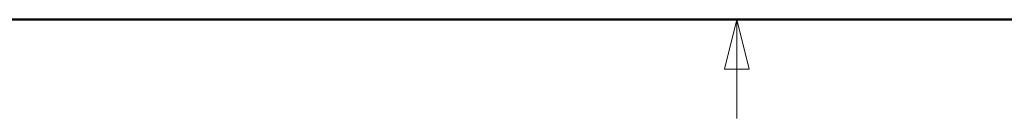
# Model space of a CAD drawing. Header units: millimetres. Extents: x 19 to 844, y 7 to 552.
# Tile 28 of 81: x 388.36 to 448, y 6.7 to 12.7. Entities that reach past the tile are written whole.
import ezdxf

# ---------------------------------------------------------------- set-up
doc = ezdxf.new("R2010")
doc.units = ezdxf.units.MM

msp = doc.modelspace()

# ---------------------------------------------------------------- linework, layer by layer
at = {"color": 7, "linetype": 'Continuous', "lineweight": 50}
msp.add_line((25.4, 12.7), (838.2, 12.7), dxfattribs=at)
at = {"color": 7, "linetype": 'Continuous', "lineweight": 18}
for p, q in [((431.8, 12.7), (431.05, 9.7)), ((431.8, 12.7), (432.55, 9.7)), ((431.8, 12.7), (431.8, 6.7)), ((432.55, 9.7), (431.05, 9.7))]:
    msp.add_line(p, q, dxfattribs=at)

doc.saveas('drawing.dxf')
